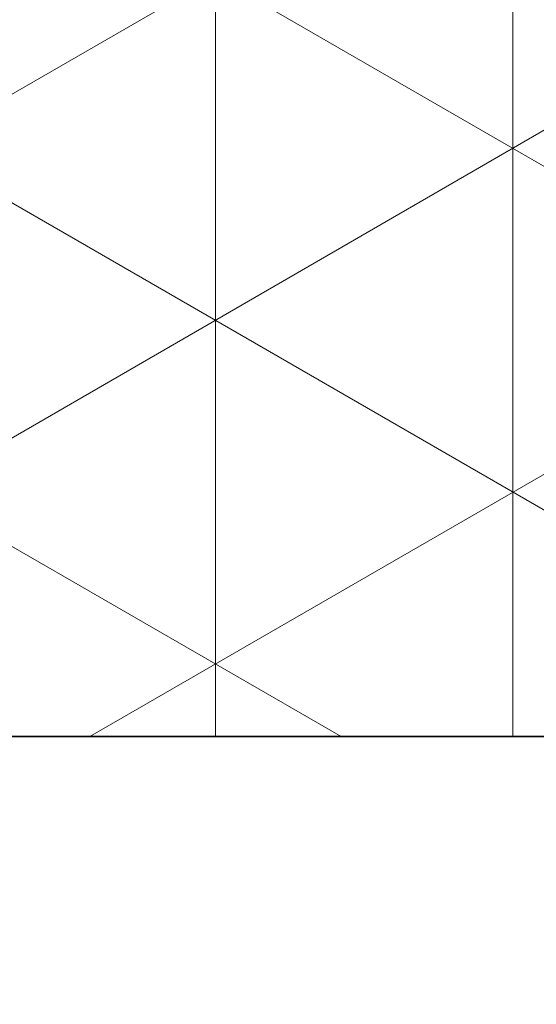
# Model space of a CAD drawing. Header units: millimetres. Extents: x 58700 to 76644, y 972 to 11123.
# Tile 193 of 256: x 62239.17 to 62241.93, y 7273.37 to 7278.62. Entities that reach past the tile are written whole.
import ezdxf

# ---------------------------------------------------------------- set-up
doc = ezdxf.new("R2010")
doc.units = ezdxf.units.MM

msp = doc.modelspace()

# ---------------------------------------------------------------- hatches: boundary and pattern name
at = {"lineweight": 13}
h = msp.add_hatch(dxfattribs=at)
h.set_pattern_fill('ANSI33', color=256, scale=50, style=0)
h.set_pattern_definition([(45, (-737.5, -83.74), (-224.5064, 224.5064), []), (45, (-513, -83.74), (-224.5064, 224.5064), [158.75, -79.375])])
h.paths.add_polyline_path([(62007.08351, 7097.51177), (62407.08355, 7097.51177), (62407.08352, 7255.04828), (62402.08077, 7255.04828), (62402.08077, 7274.80127), (62007.08351, 7274.80127)])
h.paths.add_polyline_path([(62385.84452, 7570.31053), (62385.84452, 7492.87828), (62037.07204, 7492.87828), (62037.07204, 7570.31053)], flags=16)
h.paths.add_polyline_path([(62665.49564, 7274.80127), (62665.49564, 7633.59965), (62453.28351, 7630.76385), (62453.28351, 7460.91533), (62503.28351, 7460.91533), (62503.28351, 7450.91533), (62453.28351, 7450.91533), (62453.28351, 7274.80127)])
h.paths.add_polyline_path([(62410.88351, 7450.91533), (62360.88351, 7450.91533), (62360.88351, 7460.91533), (62410.88351, 7460.91533), (62410.88351, 7630.19726), (62031.00596, 7625.12095), (62007.08351, 7601.1985), (62007.08351, 7290.80127), (62124.58214, 7290.80127), (62124.58214, 7292.80127), (62284.58214, 7292.80127), (62284.58214, 7290.80127), (62410.88351, 7290.80127)])
h.paths.add_polyline_path([(62083.36987, 7308.26795), (62083.36987, 7416.70533), (62304.40323, 7416.70533), (62304.40323, 7308.26795)])
at = {"lineweight": 9}
h = msp.add_hatch(dxfattribs=at)
h.set_pattern_fill('NET3', color=256, scale=0.5, angle=90)
h.set_pattern_definition([(90, (-737.497, -83.7406), (-1.5875, 1e-16), []), (150, (-737.497, -83.7406), (-0.79375, -1.37481533), []), (210, (-737.497, -83.7406), (0.79375, -1.37481533), [])])
h.paths.add_polyline_path([(62244.58214, 7290.80127), (62164.58214, 7290.80127), (62164.58214, 7274.80127), (62244.58214, 7274.80127)])

# ---------------------------------------------------------------- linework, layer by layer
msp.add_line((62396.06918, 7274.80127), (62007.08351, 7274.80127))
msp.add_lwpolyline([(62164.58214, 7274.80127), (62244.58214, 7274.80127), (62244.58214, 7290.80127), (62164.58214, 7290.80127)], close=True)

doc.saveas('drawing.dxf')
